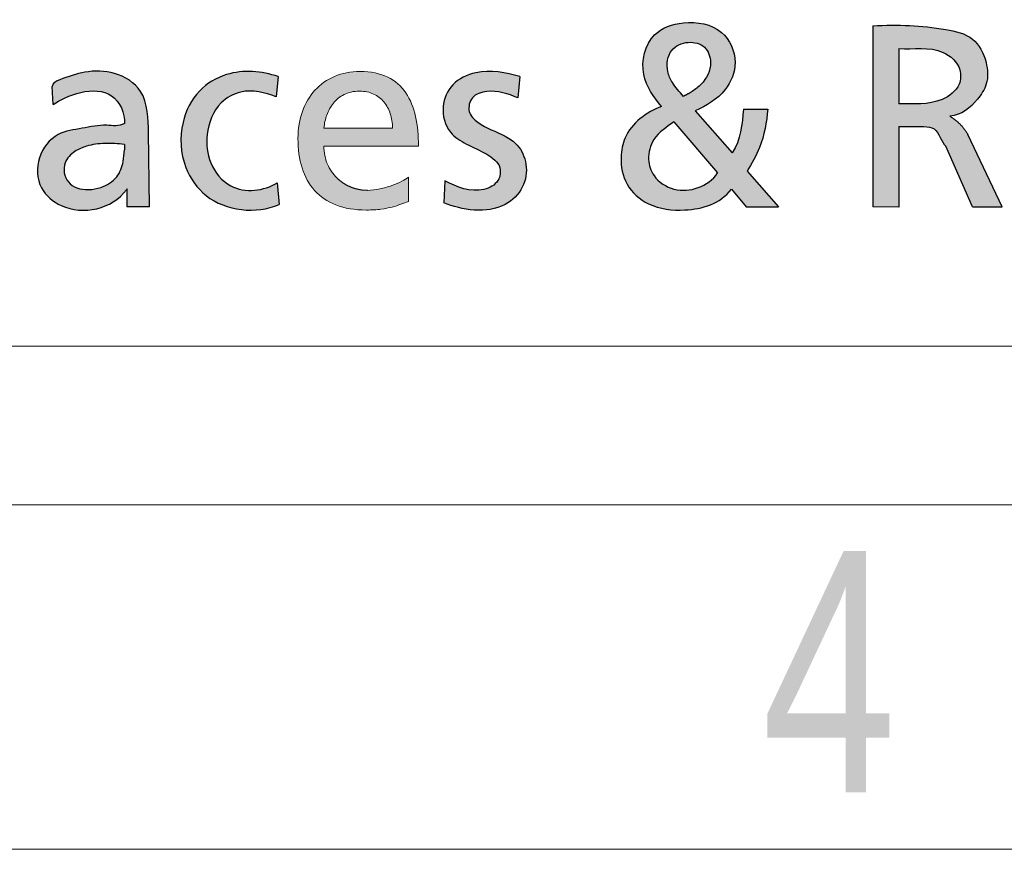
# Model space of a CAD drawing. Header units: millimetres. Extents: x 0 to 594, y 0 to 424.
# Tile 4 of 13: x 414 to 429, y 0 to 12. Entities that reach past the tile are written whole.
import ezdxf

# ---------------------------------------------------------------- set-up
doc = ezdxf.new("R2010")
doc.units = ezdxf.units.MM
doc.header["$LTSCALE"] = 0.25
doc.layers.add('FORMAT', color=7, linetype='Continuous')
doc.styles.add('SLDTEXTSTYLE3', font='TXT', dxfattribs={"width": 0.75})

# ---------------------------------------------------------------- blocks, each defined once
blk = doc.blocks.new('cajetin')
at = {"color": 7, "linetype": 'Continuous', "lineweight": 18}
for p, q in [((853.5, 7.5), (7.5, 7.5)), ((861, 0), (0, 0))]:
    blk.add_line(p, q, dxfattribs=at)
at = {"color": 7, "linetype": 'Continuous', "lineweight": 0, "insert": (618.00729158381, 6.489063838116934), "char_height": 5.25, "attachment_point": 2, "style": 'SLDTEXTSTYLE3'}
blk.add_mtext('4', dxfattribs=at)
blk = doc.blocks.new('LOGO_sombreado')
at = {"linetype": 'Continuous'}
h = blk.add_hatch(color=7, dxfattribs=at)
edge = h.paths.add_edge_path(flags=0)
edge.add_spline(control_points=[(21.80518499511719, 2.542211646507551), (21.87715258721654, 2.650277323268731), (22.03221727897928, 2.933266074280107), (22.09147354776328, 3.253403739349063), (22.10612114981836, 3.44187780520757)], knot_values=[0, 0, 0, 0, 0.4065839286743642, 1, 1, 1, 1], weights=[1, 1, 1, 1, 1], degree=3, periodic=0)
edge.add_line((22.10612114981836, 3.441877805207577), (21.75261181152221, 3.442482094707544))
edge.add_spline(control_points=[(21.75261181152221, 3.442482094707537), (21.73771256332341, 3.223558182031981), (21.71383364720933, 2.995582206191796), (21.590480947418, 2.80556099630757)], knot_values=[0, 0, 0, 0, 1, 1, 1, 1], weights=[1, 1, 1, 1], degree=3, periodic=0)
edge.add_line((21.59048094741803, 2.80556099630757), (21.05568476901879, 3.41589335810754))
edge.add_spline(control_points=[(21.05568476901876, 3.41589335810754), (21.21405843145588, 3.49108382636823), (21.50401468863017, 3.656432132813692), (21.6971531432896, 4.135566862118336), (21.46527757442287, 4.649830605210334), (20.91634414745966, 4.739435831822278), (20.3687136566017, 4.557154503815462), (20.21852997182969, 3.932741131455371), (20.45354487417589, 3.615640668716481), (20.56548515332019, 3.480068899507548)], knot_values=[0, 0, 0, 0, 0.1490557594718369, 0.2667255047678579, 0.3997881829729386, 0.5586868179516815, 0.6849578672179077, 0.8509330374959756, 1, 1, 1, 1], weights=[1, 1, 1, 1, 1, 1, 1, 1, 1, 1], degree=3, periodic=0)
edge.add_spline(control_points=[(20.56548515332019, 3.480068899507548), (20.35092752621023, 3.401936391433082), (20.04367555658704, 3.175232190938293), (19.95698732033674, 2.707680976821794), (20.02666153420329, 2.324769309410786), (20.3941320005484, 2.005132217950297), (20.98353484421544, 1.941171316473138), (21.41004107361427, 2.065528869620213), (21.5785764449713, 2.278258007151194)], knot_values=[0, 0, 0, 0, 0.2281589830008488, 0.3202652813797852, 0.4488884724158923, 0.5851883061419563, 0.7570426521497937, 1, 1, 1, 1], weights=[1, 1, 1, 1, 1, 1, 1, 1, 1], degree=3, periodic=0)
edge.add_line((21.57857644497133, 2.278258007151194), (21.79382435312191, 2.02264356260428))
edge.add_line((21.79382435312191, 2.02264356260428), (22.26408241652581, 2.02264356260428))
edge.add_line((22.26408241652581, 2.02264356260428), (21.80518499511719, 2.542211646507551))
edge = h.paths.add_edge_path(flags=0)
edge.add_spline(control_points=[(21.37910049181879, 2.515622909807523), (21.24077429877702, 2.319796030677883), (20.84880579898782, 2.17311589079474), (20.44699734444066, 2.429463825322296), (20.35015849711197, 2.72723700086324), (20.43540659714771, 3.053012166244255), (20.64409038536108, 3.183991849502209), (20.74640941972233, 3.257569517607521)], knot_values=[0, 0, 0, 0, 0.3539609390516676, 0.5292754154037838, 0.6541513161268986, 0.8034518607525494, 1, 1, 1, 1], weights=[1, 1, 1, 1, 1, 1, 1, 1], degree=3, periodic=0)
edge.add_line((20.74640941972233, 3.257569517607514), (21.37910049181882, 2.515622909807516))
edge = h.paths.add_edge_path(flags=0)
edge.add_spline(control_points=[(20.88225369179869, 3.627273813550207), (20.82466989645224, 3.691802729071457), (20.7286787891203, 3.799371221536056), (20.6263960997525, 4.02575127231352), (20.66276279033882, 4.316230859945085), (20.94328487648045, 4.440864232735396), (21.21540433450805, 4.373629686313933), (21.3184032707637, 4.078570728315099), (21.19461075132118, 3.829591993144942), (21.055464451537, 3.73118651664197), (21.0107256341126, 3.699546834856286)], knot_values=[0, 0, 0, 0, 0.1287241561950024, 0.2145807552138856, 0.3703793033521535, 0.5029583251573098, 0.6266524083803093, 0.7444102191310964, 0.9178218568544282, 1, 1, 1, 1], weights=[1, 1, 1, 1, 1, 1, 1, 1, 1, 1, 1], degree=3, periodic=0)
edge.add_spline(control_points=[(21.0107256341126, 3.699546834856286), (20.94895017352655, 3.659036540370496), (20.88225369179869, 3.627273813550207)], knot_values=[0, 0, 0, 1, 1, 1], weights=[1, 1, 1], degree=2, periodic=0)
h = blk.add_hatch(color=7, dxfattribs=at)
edge = h.paths.add_edge_path(flags=0)
edge.add_line((24.00897634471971, 3.188218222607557), (24.36846879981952, 3.188218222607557))
edge.add_spline(control_points=[(24.36846879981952, 3.188218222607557), (24.43417487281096, 3.188218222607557), (24.57204739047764, 3.167928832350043), (24.62737304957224, 2.966254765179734), (24.68709393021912, 2.902411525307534)], knot_values=[0, 0, 0, 0, 0.3333596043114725, 1, 1, 1, 1], weights=[1, 1, 1, 1, 1], degree=3, periodic=0)
edge.add_line((24.68709393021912, 2.902411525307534), (25.07516314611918, 2.022535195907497))
edge.add_line((25.07516314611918, 2.022535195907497), (25.50612394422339, 2.022535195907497))
edge.add_line((25.50612394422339, 2.022535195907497), (25.00818043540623, 3.071690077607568))
edge.add_spline(control_points=[(25.00818043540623, 3.071690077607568), (24.91213326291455, 3.240049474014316), (24.74730285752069, 3.338875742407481)], knot_values=[0, 0, 0, 1, 1, 1], weights=[1, 1, 1], degree=2, periodic=0)
edge.add_spline(control_points=[(24.74730285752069, 3.338875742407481), (24.9167825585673, 3.354488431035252), (25.11052005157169, 3.514372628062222), (25.31044044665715, 3.815909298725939), (25.28905342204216, 4.15031328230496), (25.10735416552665, 4.51311518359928), (24.45667683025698, 4.652657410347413), (23.9979732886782, 4.671965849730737), (23.63131109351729, 4.650785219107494)], knot_values=[0, 0, 0, 0, 0.1644101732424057, 0.2524804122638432, 0.3603426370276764, 0.4947050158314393, 0.6362272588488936, 1, 1, 1, 1], weights=[1, 1, 1, 1, 1, 1, 1, 1, 1], degree=3, periodic=0)
edge.add_line((23.63131109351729, 4.650785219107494), (23.63131109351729, 2.023209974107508))
edge.add_line((23.63131109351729, 2.023209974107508), (24.00897634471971, 2.020548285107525))
edge.add_line((24.00897634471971, 2.020548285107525), (24.00897634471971, 3.188218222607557))
edge = h.paths.add_edge_path(flags=0)
edge.add_line((24.00864978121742, 3.518649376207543), (24.00864978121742, 4.319927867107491))
edge.add_spline(control_points=[(24.00864978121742, 4.319927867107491), (24.21515060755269, 4.303056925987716), (24.57492757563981, 4.384192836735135), (24.916849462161, 4.071875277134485), (24.90140032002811, 3.747590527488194), (24.54786482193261, 3.486641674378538), (24.21699973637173, 3.518563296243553), (24.00864978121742, 3.518649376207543)], knot_values=[0, 0, 0, 0, 0.2978892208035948, 0.45942292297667, 0.5557703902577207, 0.7086388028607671, 1, 1, 1, 1], weights=[1, 1, 1, 1, 1, 1, 1, 1], degree=3, periodic=0)
h = blk.add_hatch(color=7, dxfattribs=at)
edge = h.paths.add_edge_path(flags=0)
edge.add_spline(control_points=[(12.77564944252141, 3.231934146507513), (12.69718153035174, 3.183493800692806), (12.48370698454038, 3.231804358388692), (12.16704722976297, 3.156482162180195), (11.7728446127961, 3.111173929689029), (11.4904483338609, 2.75180076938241), (11.51353442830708, 2.287484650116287), (12.02339963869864, 1.859573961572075), (12.59702092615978, 1.990194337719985), (12.80712765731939, 2.270435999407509)], knot_values=[0, 0, 0, 0, 0.079965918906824, 0.1900571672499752, 0.3000940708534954, 0.4325108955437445, 0.5666885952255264, 0.6846218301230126, 1, 1, 1, 1], weights=[1, 1, 1, 1, 1, 1, 1, 1, 1, 1], degree=3, periodic=0)
edge.add_spline(control_points=[(12.80712765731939, 2.270435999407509), (12.8171095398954, 2.296335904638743), (12.81405732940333, 2.270435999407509)], knot_values=[0, 0, 0, 1, 1, 1], weights=[1, 1, 1], degree=2, periodic=0)
edge.add_line((12.81405732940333, 2.270435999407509), (12.81405732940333, 2.022763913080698))
edge.add_line((12.81405732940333, 2.022763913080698), (13.13916279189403, 2.022763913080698))
edge.add_line((13.13916279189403, 2.022763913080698), (13.12822642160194, 3.105651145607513))
edge.add_spline(control_points=[(13.12822642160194, 3.105651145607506), (13.12038008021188, 3.292352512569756), (13.11922060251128, 3.70596754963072), (12.65005670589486, 4.000141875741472), (12.21447262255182, 4.001685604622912), (11.91126308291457, 3.897532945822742), (11.74254173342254, 3.828060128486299), (11.72742417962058, 3.770141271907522)], knot_values=[0, 0, 0, 0, 0.3004446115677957, 0.5251352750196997, 0.7372886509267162, 0.9254873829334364, 1, 1, 1, 1], weights=[1, 1, 1, 1, 1, 1, 1, 1], degree=3, periodic=0)
edge.add_line((11.72742417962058, 3.770141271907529), (11.74388622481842, 3.506657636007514))
edge.add_spline(control_points=[(11.74388622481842, 3.506657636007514), (11.92700238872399, 3.642857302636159), (12.5672713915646, 3.881460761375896), (12.78945059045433, 3.3805849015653), (12.77564944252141, 3.231934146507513)], knot_values=[0, 0, 0, 0, 0.6589957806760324, 1, 1, 1, 1], weights=[1, 1, 1, 1, 1], degree=3, periodic=0)
edge = h.paths.add_edge_path(flags=0)
edge.add_spline(control_points=[(12.7757284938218, 2.8486667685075), (12.77181397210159, 2.793474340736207), (12.76222333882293, 2.65825211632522), (12.68205654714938, 2.430498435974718), (12.41939724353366, 2.275258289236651), (12.14206509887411, 2.254794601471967), (11.91301625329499, 2.398157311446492), (11.86966112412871, 2.661637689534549), (12.0440787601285, 2.834034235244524), (12.25224886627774, 2.920587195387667), (12.49883760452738, 2.952941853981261), (12.68250580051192, 2.938134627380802), (12.7757284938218, 2.930619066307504)], knot_values=[0, 0, 0, 0, 0.06890377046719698, 0.1688152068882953, 0.2838615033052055, 0.4272197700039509, 0.4889171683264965, 0.6053794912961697, 0.6959615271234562, 0.7715446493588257, 0.8840451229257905, 1, 1, 1, 1], weights=[1, 1, 1, 1, 1, 1, 1, 1, 1, 1, 1, 1, 1], degree=3, periodic=0)
edge.add_line((12.7757284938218, 2.930619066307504), (12.7757284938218, 2.8486667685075))
h = blk.add_hatch(color=7, dxfattribs=at)
edge = h.paths.add_edge_path(flags=0)
edge.add_arc((16.30196241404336, 2.904385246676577), 0.6409930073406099, 248.03441069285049, 270.0502968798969, ccw=False)
edge.add_spline(control_points=[(16.06219918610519, 2.309922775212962), (15.9868891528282, 2.340333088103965), (15.91875832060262, 2.384543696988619), (15.86030607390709, 2.440932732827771)], knot_values=[23.38426970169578, 23.38426970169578, 23.38426970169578, 23.38426970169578, 23.7679247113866, 23.7679247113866, 23.7679247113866, 23.7679247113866], weights=[1, 0.9877716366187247, 0.9877716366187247, 1], degree=3, periodic=0)
edge.add_arc((16.29055579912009, 2.885258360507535), 0.6184982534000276, 203.0223573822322, 225.9220705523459, ccw=False)
edge.add_spline(control_points=[(15.72131949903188, 2.643369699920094), (15.68820443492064, 2.721202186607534), (15.66959231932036, 2.808945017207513), (15.66959231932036, 2.904060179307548)], knot_values=[0, 0, 0, 0, 1, 1, 1, 1], weights=[1, 1, 1, 1], degree=3, periodic=0)
edge.add_line((15.66959231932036, 2.904060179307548), (17.04090640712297, 2.904060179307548))
edge.add_spline(control_points=[(17.04090640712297, 2.904060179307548), (17.04090640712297, 3.05839570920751), (17.02791418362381, 3.203425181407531), (16.99848528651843, 3.333951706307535)], knot_values=[2, 2, 2, 2, 3, 3, 3, 3], weights=[1, 1, 1, 1], degree=3, periodic=0)
edge.add_spline(control_points=[(16.99848528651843, 3.333951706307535), (16.96905638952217, 3.464478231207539), (16.92313039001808, 3.58074352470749), (16.85714198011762, 3.677550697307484)], knot_values=[3, 3, 3, 3, 4, 4, 4, 4], weights=[1, 1, 1, 1], degree=3, periodic=0)
edge.add_spline(control_points=[(16.85714198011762, 3.677550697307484), (16.79121399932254, 3.774478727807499), (16.70528403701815, 3.852069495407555), (16.59578678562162, 3.905488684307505)], knot_values=[4, 4, 4, 4, 5, 5, 5, 5], weights=[1, 1, 1, 1], degree=3, periodic=0)
edge.add_spline(control_points=[(16.59578678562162, 3.905488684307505), (16.48634996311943, 3.958907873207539), (16.35328542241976, 3.988034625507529), (16.19326957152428, 3.988034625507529), (16.05772744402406, 3.988034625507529), (15.93372724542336, 3.962896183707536), (15.82398827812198, 3.916245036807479)], knot_values=[5, 5, 5, 5, 6, 6, 6, 7, 7, 7, 7], weights=[1, 1, 1, 1, 1, 1, 1], degree=3, periodic=0)
edge.add_spline(control_points=[(15.82398827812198, 3.916245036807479), (15.71418888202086, 3.8697147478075), (15.61871114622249, 3.801671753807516), (15.54009308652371, 3.715741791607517)], knot_values=[7, 7, 7, 7, 8, 8, 8, 8], weights=[1, 1, 1, 1], degree=3, periodic=0)
edge.add_spline(control_points=[(15.54009308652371, 3.715741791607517), (15.46153545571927, 3.629932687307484), (15.39989793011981, 3.526357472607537), (15.35789981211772, 3.40864188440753)], knot_values=[8, 8, 8, 8, 9, 9, 9, 9], weights=[1, 1, 1, 1], degree=3, periodic=0)
edge.add_spline(control_points=[(15.35789981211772, 3.40864188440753), (15.31596212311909, 3.290926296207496), (15.2936034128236, 3.159191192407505), (15.2936034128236, 3.016941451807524), (15.2936034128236, 2.860430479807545), (15.31312196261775, 2.71733473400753), (15.35300506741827, 2.590554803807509)], knot_values=[9, 9, 9, 9, 10, 10, 10, 11, 11, 11, 11], weights=[1, 1, 1, 1, 1, 1, 1], degree=3, periodic=0)
edge.add_spline(control_points=[(15.35300506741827, 2.590554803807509), (15.39294860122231, 2.463774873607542), (15.45325669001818, 2.353310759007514), (15.53483576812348, 2.262425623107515)], knot_values=[11, 11, 11, 11, 12, 12, 12, 12], weights=[1, 1, 1, 1], degree=3, periodic=0)
edge.add_spline(control_points=[(15.53483576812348, 2.262425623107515), (15.61641484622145, 2.171540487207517), (15.71938577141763, 2.10035518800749), (15.8444736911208, 2.051770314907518)], knot_values=[12, 12, 12, 12, 13, 13, 13, 13], weights=[1, 1, 1, 1], degree=3, periodic=0)
edge.add_spline(control_points=[(15.8444736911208, 2.051770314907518), (15.96956161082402, 2.003185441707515), (16.11688738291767, 1.977321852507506), (16.28729701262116, 1.977321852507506), (16.36645893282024, 1.977321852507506), (16.43558964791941, 1.982035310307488), (16.49674374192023, 1.989770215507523)], knot_values=[13, 13, 13, 13, 14, 14, 14, 15, 15, 15, 15], weights=[1, 1, 1, 1, 1, 1, 1], degree=3, periodic=0)
edge.add_spline(control_points=[(16.49674374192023, 1.989770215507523), (16.55789783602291, 1.997625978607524), (16.61113573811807, 2.00850318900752), (16.65869331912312, 2.020951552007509)], knot_values=[15, 15, 15, 15, 16, 16, 16, 16], weights=[1, 1, 1, 1], degree=3, periodic=0)
edge.add_spline(control_points=[(16.65869331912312, 2.020951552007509), (16.70631132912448, 2.033399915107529), (16.74824901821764, 2.04729857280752), (16.78668182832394, 2.061318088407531)], knot_values=[16, 16, 16, 16, 17, 17, 17, 17], weights=[1, 1, 1, 1], degree=3, periodic=0)
edge.add_spline(control_points=[(16.78668182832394, 2.061318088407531), (16.82517506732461, 2.075095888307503), (16.86016342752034, 2.088994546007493), (16.89400363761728, 2.101201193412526)], knot_values=[17, 17, 17, 17, 18, 18, 18, 18], weights=[1, 1, 1, 1], degree=3, periodic=0)
edge.add_line((16.89400363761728, 2.101201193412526), (16.89400363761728, 2.455314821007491))
edge.add_spline(control_points=[(16.89400363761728, 2.455314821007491), (16.87237007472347, 2.437427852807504), (16.83919458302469, 2.41664029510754), (16.79792161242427, 2.395248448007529)], knot_values=[19.00002, 19.00002, 19.00002, 19.00002, 20.00002, 20.00002, 20.00002, 20.00002], weights=[1, 1, 1, 1], degree=3, periodic=0)
edge.add_spline(control_points=[(16.79792161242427, 2.395248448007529), (16.75664864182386, 2.373856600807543), (16.70727819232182, 2.352102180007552), (16.65337557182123, 2.332644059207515)], knot_values=[20.00002, 20.00002, 20.00002, 20.00002, 21.00002, 21.00002, 21.00002, 21.00002], weights=[1, 1, 1, 1], degree=3, periodic=0)
edge.add_spline(control_points=[(16.65337557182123, 2.332644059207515), (16.5994729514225, 2.313185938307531), (16.54091730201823, 2.295782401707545), (16.48127393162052, 2.2833340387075)], knot_values=[21.00002, 21.00002, 21.00002, 21.00002, 22.00002, 22.00002, 22.00002, 22.00002], weights=[1, 1, 1, 1], degree=3, periodic=0)
edge.add_spline(control_points=[(16.48127393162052, 2.2833340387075), (16.42163056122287, 2.270885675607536), (16.36089946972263, 2.263392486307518), (16.30252510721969, 2.263392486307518)], knot_values=[22.00002, 22.00002, 22.00002, 22.00002, 23.00002, 23.00002, 23.00002, 23.00002], weights=[1, 1, 1, 1], degree=3, periodic=0)
edge = h.paths.add_edge_path(flags=0)
edge.add_spline(control_points=[(15.66959231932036, 3.166926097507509), (15.67611864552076, 3.229167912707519), (15.69001730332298, 3.293826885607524), (15.71255730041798, 3.355706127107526)], knot_values=[8, 8, 8, 8, 9, 9, 9, 9], weights=[1, 1, 1, 1], degree=3, periodic=0)
edge.add_spline(control_points=[(15.71255730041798, 3.355706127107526), (15.73509729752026, 3.417585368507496), (15.76627863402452, 3.476684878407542), (15.80755160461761, 3.528049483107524)], knot_values=[9, 9, 9, 9, 10, 10, 10, 10], weights=[1, 1, 1, 1], degree=3, periodic=0)
edge.add_spline(control_points=[(15.80755160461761, 3.528049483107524), (15.84876414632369, 3.579414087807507), (15.9000078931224, 3.623043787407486), (15.96255185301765, 3.653741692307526)], knot_values=[0, 0, 0, 0, 1, 1, 1, 1], weights=[1, 1, 1, 1], degree=3, periodic=0)
edge.add_spline(control_points=[(15.96255185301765, 3.653741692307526), (16.02515624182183, 3.684560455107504), (16.09912127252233, 3.702447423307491), (16.18577638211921, 3.702447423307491), (16.26215857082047, 3.702447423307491), (16.3302015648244, 3.687340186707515), (16.38942193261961, 3.660147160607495)], knot_values=[1, 1, 1, 1, 2, 2, 2, 3, 3, 3, 3], weights=[1, 1, 1, 1, 1, 1, 1], degree=3, periodic=0)
edge.add_spline(control_points=[(16.38942193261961, 3.660147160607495), (16.44864230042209, 3.632954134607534), (16.49897961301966, 3.593554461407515), (16.53976915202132, 3.545090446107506)], knot_values=[3, 3, 3, 3, 4, 4, 4, 4], weights=[1, 1, 1, 1], degree=3, periodic=0)
edge.add_spline(control_points=[(16.53976915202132, 3.545090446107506), (16.58049826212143, 3.496505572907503), (16.61174002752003, 3.438735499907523), (16.63276930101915, 3.374801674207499)], knot_values=[4, 4, 4, 4, 5, 5, 5, 5], weights=[1, 1, 1, 1], degree=3, periodic=0)
edge.add_spline(control_points=[(16.63276930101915, 3.374801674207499), (16.65385900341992, 3.31074699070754), (16.66467578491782, 3.24052855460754), (16.66467578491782, 3.166926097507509)], knot_values=[5, 5, 5, 5, 6, 6, 6, 6], weights=[1, 1, 1, 1], degree=3, periodic=0)
edge.add_line((16.66467578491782, 3.166926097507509), (16.41588981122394, 3.166926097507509))
edge.add_line((16.41588981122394, 3.166926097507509), (15.66959231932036, 3.166926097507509))
h = blk.add_hatch(color=7, dxfattribs=at)
edge = h.paths.add_edge_path(flags=0)
edge.add_arc((16.30196241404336, 2.904385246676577), 0.6409930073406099, 248.03441069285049, 270.0502968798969, ccw=False)
edge.add_spline(control_points=[(16.06219918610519, 2.309922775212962), (15.9868891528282, 2.340333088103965), (15.91875832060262, 2.384543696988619), (15.86030607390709, 2.440932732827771)], knot_values=[23.38426970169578, 23.38426970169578, 23.38426970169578, 23.38426970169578, 23.7679247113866, 23.7679247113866, 23.7679247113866, 23.7679247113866], weights=[1, 0.9877716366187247, 0.9877716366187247, 1], degree=3, periodic=0)
edge.add_arc((16.29055579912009, 2.885258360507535), 0.6184982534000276, 203.0223573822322, 225.9220705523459, ccw=False)
edge.add_spline(control_points=[(15.72131949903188, 2.643369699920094), (15.68820443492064, 2.721202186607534), (15.66959231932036, 2.808945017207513), (15.66959231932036, 2.904060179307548)], knot_values=[0, 0, 0, 0, 1, 1, 1, 1], weights=[1, 1, 1, 1], degree=3, periodic=0)
edge.add_line((15.66959231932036, 2.904060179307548), (17.04090640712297, 2.904060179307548))
edge.add_spline(control_points=[(17.04090640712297, 2.904060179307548), (17.04090640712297, 3.05839570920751), (17.02791418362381, 3.203425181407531), (16.99848528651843, 3.333951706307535)], knot_values=[2, 2, 2, 2, 3, 3, 3, 3], weights=[1, 1, 1, 1], degree=3, periodic=0)
edge.add_spline(control_points=[(16.99848528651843, 3.333951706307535), (16.96905638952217, 3.464478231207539), (16.92313039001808, 3.58074352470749), (16.85714198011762, 3.677550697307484)], knot_values=[3, 3, 3, 3, 4, 4, 4, 4], weights=[1, 1, 1, 1], degree=3, periodic=0)
edge.add_spline(control_points=[(16.85714198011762, 3.677550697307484), (16.79121399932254, 3.774478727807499), (16.70528403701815, 3.852069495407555), (16.59578678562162, 3.905488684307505)], knot_values=[4, 4, 4, 4, 5, 5, 5, 5], weights=[1, 1, 1, 1], degree=3, periodic=0)
edge.add_spline(control_points=[(16.59578678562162, 3.905488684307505), (16.48634996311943, 3.958907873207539), (16.35328542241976, 3.988034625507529), (16.19326957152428, 3.988034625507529), (16.05772744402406, 3.988034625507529), (15.93372724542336, 3.962896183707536), (15.82398827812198, 3.916245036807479)], knot_values=[5, 5, 5, 5, 6, 6, 6, 7, 7, 7, 7], weights=[1, 1, 1, 1, 1, 1, 1], degree=3, periodic=0)
edge.add_spline(control_points=[(15.82398827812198, 3.916245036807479), (15.71418888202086, 3.8697147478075), (15.61871114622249, 3.801671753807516), (15.54009308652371, 3.715741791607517)], knot_values=[7, 7, 7, 7, 8, 8, 8, 8], weights=[1, 1, 1, 1], degree=3, periodic=0)
edge.add_spline(control_points=[(15.54009308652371, 3.715741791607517), (15.46153545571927, 3.629932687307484), (15.39989793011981, 3.526357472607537), (15.35789981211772, 3.40864188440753)], knot_values=[8, 8, 8, 8, 9, 9, 9, 9], weights=[1, 1, 1, 1], degree=3, periodic=0)
edge.add_spline(control_points=[(15.35789981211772, 3.40864188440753), (15.31596212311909, 3.290926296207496), (15.2936034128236, 3.159191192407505), (15.2936034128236, 3.016941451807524), (15.2936034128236, 2.860430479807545), (15.31312196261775, 2.71733473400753), (15.35300506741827, 2.590554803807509)], knot_values=[9, 9, 9, 9, 10, 10, 10, 11, 11, 11, 11], weights=[1, 1, 1, 1, 1, 1, 1], degree=3, periodic=0)
edge.add_spline(control_points=[(15.35300506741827, 2.590554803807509), (15.39294860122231, 2.463774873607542), (15.45325669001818, 2.353310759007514), (15.53483576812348, 2.262425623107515)], knot_values=[11, 11, 11, 11, 12, 12, 12, 12], weights=[1, 1, 1, 1], degree=3, periodic=0)
edge.add_spline(control_points=[(15.53483576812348, 2.262425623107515), (15.61641484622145, 2.171540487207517), (15.71938577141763, 2.10035518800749), (15.8444736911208, 2.051770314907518)], knot_values=[12, 12, 12, 12, 13, 13, 13, 13], weights=[1, 1, 1, 1], degree=3, periodic=0)
edge.add_spline(control_points=[(15.8444736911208, 2.051770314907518), (15.96956161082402, 2.003185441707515), (16.11688738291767, 1.977321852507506), (16.28729701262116, 1.977321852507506), (16.36645893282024, 1.977321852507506), (16.43558964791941, 1.982035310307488), (16.49674374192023, 1.989770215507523)], knot_values=[13, 13, 13, 13, 14, 14, 14, 15, 15, 15, 15], weights=[1, 1, 1, 1, 1, 1, 1], degree=3, periodic=0)
edge.add_spline(control_points=[(16.49674374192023, 1.989770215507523), (16.55789783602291, 1.997625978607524), (16.61113573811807, 2.00850318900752), (16.65869331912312, 2.020951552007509)], knot_values=[15, 15, 15, 15, 16, 16, 16, 16], weights=[1, 1, 1, 1], degree=3, periodic=0)
edge.add_spline(control_points=[(16.65869331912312, 2.020951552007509), (16.70631132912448, 2.033399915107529), (16.74824901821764, 2.04729857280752), (16.78668182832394, 2.061318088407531)], knot_values=[16, 16, 16, 16, 17, 17, 17, 17], weights=[1, 1, 1, 1], degree=3, periodic=0)
edge.add_spline(control_points=[(16.78668182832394, 2.061318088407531), (16.82517506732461, 2.075095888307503), (16.86016342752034, 2.088994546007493), (16.89400363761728, 2.101201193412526)], knot_values=[17, 17, 17, 17, 18, 18, 18, 18], weights=[1, 1, 1, 1], degree=3, periodic=0)
edge.add_line((16.89400363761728, 2.101201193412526), (16.89400363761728, 2.455314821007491))
edge.add_spline(control_points=[(16.89400363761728, 2.455314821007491), (16.87237007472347, 2.437427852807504), (16.83919458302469, 2.41664029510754), (16.79792161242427, 2.395248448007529)], knot_values=[19.00002, 19.00002, 19.00002, 19.00002, 20.00002, 20.00002, 20.00002, 20.00002], weights=[1, 1, 1, 1], degree=3, periodic=0)
edge.add_spline(control_points=[(16.79792161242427, 2.395248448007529), (16.75664864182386, 2.373856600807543), (16.70727819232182, 2.352102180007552), (16.65337557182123, 2.332644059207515)], knot_values=[20.00002, 20.00002, 20.00002, 20.00002, 21.00002, 21.00002, 21.00002, 21.00002], weights=[1, 1, 1, 1], degree=3, periodic=0)
edge.add_spline(control_points=[(16.65337557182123, 2.332644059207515), (16.5994729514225, 2.313185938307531), (16.54091730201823, 2.295782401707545), (16.48127393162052, 2.2833340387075)], knot_values=[21.00002, 21.00002, 21.00002, 21.00002, 22.00002, 22.00002, 22.00002, 22.00002], weights=[1, 1, 1, 1], degree=3, periodic=0)
edge.add_spline(control_points=[(16.48127393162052, 2.2833340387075), (16.42163056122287, 2.270885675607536), (16.36089946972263, 2.263392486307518), (16.30252510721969, 2.263392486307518)], knot_values=[22.00002, 22.00002, 22.00002, 22.00002, 23.00002, 23.00002, 23.00002, 23.00002], weights=[1, 1, 1, 1], degree=3, periodic=0)
edge = h.paths.add_edge_path(flags=0)
edge.add_spline(control_points=[(15.66959231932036, 3.166926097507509), (15.67611864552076, 3.229167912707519), (15.69001730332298, 3.293826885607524), (15.71255730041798, 3.355706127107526)], knot_values=[8, 8, 8, 8, 9, 9, 9, 9], weights=[1, 1, 1, 1], degree=3, periodic=0)
edge.add_spline(control_points=[(15.71255730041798, 3.355706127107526), (15.73509729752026, 3.417585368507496), (15.76627863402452, 3.476684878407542), (15.80755160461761, 3.528049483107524)], knot_values=[9, 9, 9, 9, 10, 10, 10, 10], weights=[1, 1, 1, 1], degree=3, periodic=0)
edge.add_spline(control_points=[(15.80755160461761, 3.528049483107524), (15.84876414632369, 3.579414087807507), (15.9000078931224, 3.623043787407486), (15.96255185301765, 3.653741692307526)], knot_values=[0, 0, 0, 0, 1, 1, 1, 1], weights=[1, 1, 1, 1], degree=3, periodic=0)
edge.add_spline(control_points=[(15.96255185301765, 3.653741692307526), (16.02515624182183, 3.684560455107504), (16.09912127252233, 3.702447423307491), (16.18577638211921, 3.702447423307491), (16.26215857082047, 3.702447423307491), (16.3302015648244, 3.687340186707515), (16.38942193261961, 3.660147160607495)], knot_values=[1, 1, 1, 1, 2, 2, 2, 3, 3, 3, 3], weights=[1, 1, 1, 1, 1, 1, 1], degree=3, periodic=0)
edge.add_spline(control_points=[(16.38942193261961, 3.660147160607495), (16.44864230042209, 3.632954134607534), (16.49897961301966, 3.593554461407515), (16.53976915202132, 3.545090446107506)], knot_values=[3, 3, 3, 3, 4, 4, 4, 4], weights=[1, 1, 1, 1], degree=3, periodic=0)
edge.add_spline(control_points=[(16.53976915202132, 3.545090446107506), (16.58049826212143, 3.496505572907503), (16.61174002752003, 3.438735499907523), (16.63276930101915, 3.374801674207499)], knot_values=[4, 4, 4, 4, 5, 5, 5, 5], weights=[1, 1, 1, 1], degree=3, periodic=0)
edge.add_spline(control_points=[(16.63276930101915, 3.374801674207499), (16.65385900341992, 3.31074699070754), (16.66467578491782, 3.24052855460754), (16.66467578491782, 3.166926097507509)], knot_values=[5, 5, 5, 5, 6, 6, 6, 6], weights=[1, 1, 1, 1], degree=3, periodic=0)
edge.add_line((16.66467578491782, 3.166926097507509), (16.41588981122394, 3.166926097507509))
edge.add_line((16.41588981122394, 3.166926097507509), (15.66959231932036, 3.166926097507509))
at = {"layer": 'FORMAT'}
h = blk.add_hatch(color=256, dxfattribs=at)
edge = h.paths.add_edge_path(flags=0)
edge.add_spline(control_points=[(14.99369455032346, 2.372406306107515), (14.80342185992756, 2.254375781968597), (14.34987523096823, 2.197414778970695), (13.99277567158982, 2.64196762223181), (13.944642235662, 3.102252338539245), (14.10101038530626, 3.522035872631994), (14.51883264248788, 3.756115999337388), (14.81805017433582, 3.681829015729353), (14.97514286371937, 3.6195389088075)], knot_values=[0, 0, 0, 0, 0.2397356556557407, 0.3927620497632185, 0.535376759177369, 0.7077411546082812, 0.8207777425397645, 1, 1, 1, 1], weights=[1, 1, 1, 1, 1, 1, 1, 1, 1], degree=3, periodic=0)
edge.add_line((14.9751428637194, 3.619538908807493), (15.00505519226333, 3.913344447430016))
edge.add_spline(control_points=[(15.00505519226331, 3.913344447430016), (14.76920025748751, 3.993950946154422), (14.33818000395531, 4.031805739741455), (13.81780714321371, 3.723664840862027), (13.56464290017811, 3.213677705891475), (13.59786689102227, 2.624369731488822), (14.05193056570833, 1.976556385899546), (14.68677269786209, 1.916141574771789), (15.02028328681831, 2.056362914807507)], knot_values=[0, 0, 0, 0, 0.1894416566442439, 0.3044366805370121, 0.4334053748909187, 0.5981526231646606, 0.7235130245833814, 1, 1, 1, 1], weights=[1, 1, 1, 1, 1, 1, 1, 1, 1], degree=3, periodic=0)
edge.add_line((15.02028328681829, 2.056362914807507), (14.99369455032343, 2.372406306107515))
h = blk.add_hatch(color=256, dxfattribs=at)
edge = h.paths.add_edge_path(flags=0)
edge.add_spline(control_points=[(17.40638067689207, 2.082468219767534), (17.67035797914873, 1.976452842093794), (18.16780218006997, 1.890030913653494), (18.58006166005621, 2.287243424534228), (18.63296039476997, 2.635792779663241), (18.51031553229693, 2.915258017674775), (18.23674949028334, 3.100513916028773), (17.95927731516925, 3.176307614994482), (17.74357760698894, 3.395620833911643), (17.80069950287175, 3.642227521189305), (18.1185738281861, 3.739478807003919), (18.34080093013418, 3.665491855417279), (18.48280150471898, 3.604552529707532)], knot_values=[0, 0, 0, 0, 0.2486171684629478, 0.3448877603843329, 0.4372737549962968, 0.5201900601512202, 0.5798426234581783, 0.701278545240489, 0.7559945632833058, 0.8108630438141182, 0.8735819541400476, 1, 1, 1, 1], weights=[1, 1, 1, 1, 1, 1, 1, 1, 1, 1, 1, 1, 1], degree=3, periodic=0)
edge.add_line((18.48280150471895, 3.604552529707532), (18.51271383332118, 3.913344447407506))
edge.add_spline(control_points=[(18.5127138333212, 3.913344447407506), (18.30798539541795, 3.97594575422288), (17.95824568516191, 4.037934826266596), (17.51325863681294, 3.834107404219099), (17.35512574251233, 3.470061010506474), (17.45001637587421, 3.102179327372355), (17.74979883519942, 2.919686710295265), (18.01160769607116, 2.811354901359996), (18.25300544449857, 2.63598903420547), (18.21179162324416, 2.369168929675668), (17.87657680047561, 2.19652374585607), (17.59254255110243, 2.311508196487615), (17.42493236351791, 2.398874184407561)], knot_values=[0, 0, 0, 0, 0.1768908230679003, 0.2801083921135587, 0.3736800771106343, 0.4799749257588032, 0.5584819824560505, 0.6484723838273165, 0.7229918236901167, 0.7734622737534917, 0.8394931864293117, 1, 1, 1, 1], weights=[1, 1, 1, 1, 1, 1, 1, 1, 1, 1, 1, 1, 1], degree=3, periodic=0)
edge.add_line((17.42493236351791, 2.398874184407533), (17.40638067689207, 2.082468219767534))
at = {"color": 7, "linetype": 'Continuous', "lineweight": 18}
for p, q in [((16.66467578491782, 3.166926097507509), (16.41588981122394, 3.166926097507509)), ((0, 1.387778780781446e-14), (72.50000000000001, 1.387778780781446e-14))]:
    blk.add_line(p, q, dxfattribs=at)
blk.add_arc((16.29055579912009, 2.885258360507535), 0.618498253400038, 203.022357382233, 225.9220705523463, dxfattribs=at)
at = {"color": 8, "linetype": 'Continuous', "lineweight": 0}
for points in [[(15.82398827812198, 3.916245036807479), (15.71418888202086, 3.8697147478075), (15.61871114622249, 3.801671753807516), (15.54009308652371, 3.715741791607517)], [(16.85714198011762, 3.677550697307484), (16.79121399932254, 3.774478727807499), (16.70528403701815, 3.852069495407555), (16.59578678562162, 3.905488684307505)], [(15.54009308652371, 3.715741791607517), (15.46153545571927, 3.629932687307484), (15.39989793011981, 3.526357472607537), (15.35789981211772, 3.40864188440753)], [(15.80755160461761, 3.528049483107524), (15.84876414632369, 3.579414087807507), (15.9000078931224, 3.623043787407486), (15.96255185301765, 3.653741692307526)], [(16.38942193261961, 3.660147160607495), (16.44864230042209, 3.632954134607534), (16.49897961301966, 3.593554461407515), (16.53976915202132, 3.545090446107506)], [(16.99848528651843, 3.333951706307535), (16.96905638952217, 3.464478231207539), (16.92313039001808, 3.58074352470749), (16.85714198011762, 3.677550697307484)], [(15.71255730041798, 3.355706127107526), (15.73509729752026, 3.417585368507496), (15.76627863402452, 3.476684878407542), (15.80755160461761, 3.528049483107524)], [(16.53976915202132, 3.545090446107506), (16.58049826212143, 3.496505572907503), (16.61174002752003, 3.438735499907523), (16.63276930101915, 3.374801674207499)], [(15.66959231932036, 3.166926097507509), (15.67611864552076, 3.229167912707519), (15.69001730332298, 3.293826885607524), (15.71255730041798, 3.355706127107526)], [(16.63276930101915, 3.374801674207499), (16.65385900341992, 3.31074699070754), (16.66467578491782, 3.24052855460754), (16.66467578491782, 3.166926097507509)], [(17.04090640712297, 2.904060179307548), (17.04090640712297, 3.05839570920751), (17.02791418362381, 3.203425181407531), (16.99848528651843, 3.333951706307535)], [(16.41588981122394, 3.166926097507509), (16.16712398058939, 3.166926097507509), (15.9183581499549, 3.166926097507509), (15.66959231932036, 3.166926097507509)], [(15.72131949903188, 2.643369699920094), (15.68820443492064, 2.721202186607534), (15.66959231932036, 2.808945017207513), (15.66959231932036, 2.904060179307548)], [(15.66959231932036, 2.904060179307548), (16.12669701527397, 2.904060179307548), (16.5838017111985, 2.904060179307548), (17.04090640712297, 2.904060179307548)], [(15.35300506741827, 2.590554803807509), (15.39294860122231, 2.463774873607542), (15.45325669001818, 2.353310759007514), (15.53483576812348, 2.262425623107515)], [(16.89400363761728, 2.455314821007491), (16.87237007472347, 2.437427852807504), (16.83919458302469, 2.41664029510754), (16.79792161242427, 2.395248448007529)], [(16.89400363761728, 2.101201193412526), (16.89400363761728, 2.219239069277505), (16.89400363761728, 2.337276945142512), (16.89400363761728, 2.455314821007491)], [(16.65337557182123, 2.332644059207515), (16.5994729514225, 2.313185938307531), (16.54091730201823, 2.295782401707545), (16.48127393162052, 2.2833340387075)], [(16.79792161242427, 2.395248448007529), (16.75664864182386, 2.373856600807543), (16.70727819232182, 2.352102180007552), (16.65337557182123, 2.332644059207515)], [(15.53483576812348, 2.262425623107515), (15.61641484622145, 2.171540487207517), (15.71938577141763, 2.10035518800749), (15.8444736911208, 2.051770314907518)], [(16.48127393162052, 2.2833340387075), (16.42163056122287, 2.270885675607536), (16.36089946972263, 2.263392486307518), (16.30252510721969, 2.263392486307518)], [(16.49674374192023, 1.989770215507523), (16.55789783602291, 1.997625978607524), (16.61113573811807, 2.00850318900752), (16.65869331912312, 2.020951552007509)], [(16.65869331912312, 2.020951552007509), (16.70631132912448, 2.033399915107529), (16.74824901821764, 2.04729857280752), (16.78668182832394, 2.061318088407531)], [(16.78668182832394, 2.061318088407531), (16.82517506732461, 2.075095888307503), (16.86016342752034, 2.088994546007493), (16.89400363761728, 2.101201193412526)]]:
    blk.add_open_spline(points, degree=3, dxfattribs=at)
for points, knots in [([(16.59578678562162, 3.905488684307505), (16.48634996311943, 3.958907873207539), (16.35328542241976, 3.988034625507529), (16.19326957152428, 3.988034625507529), (16.05772744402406, 3.988034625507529), (15.93372724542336, 3.962896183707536), (15.82398827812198, 3.916245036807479)], [5, 5, 5, 5, 6, 6, 6, 7, 7, 7, 7]), ([(15.96255185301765, 3.653741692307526), (16.02515624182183, 3.684560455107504), (16.09912127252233, 3.702447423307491), (16.18577638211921, 3.702447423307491), (16.26215857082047, 3.702447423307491), (16.3302015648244, 3.687340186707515), (16.38942193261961, 3.660147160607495)], [1, 1, 1, 1, 2, 2, 2, 3, 3, 3, 3]), ([(15.35789981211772, 3.40864188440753), (15.31596212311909, 3.290926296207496), (15.2936034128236, 3.159191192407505), (15.2936034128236, 3.016941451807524), (15.2936034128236, 2.860430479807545), (15.31312196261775, 2.71733473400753), (15.35300506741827, 2.590554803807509)], [9, 9, 9, 9, 10, 10, 10, 11, 11, 11, 11]), ([(15.8444736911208, 2.051770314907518), (15.96956161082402, 2.003185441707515), (16.11688738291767, 1.977321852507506), (16.28729701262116, 1.977321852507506), (16.36645893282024, 1.977321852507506), (16.43558964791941, 1.982035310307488), (16.49674374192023, 1.989770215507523)], [13, 13, 13, 13, 14, 14, 14, 15, 15, 15, 15])]:
    blk.add_open_spline(points, degree=3, knots=knots, dxfattribs=at)
for points, weights in [([(16.06219918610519, 2.309922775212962), (15.9868891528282, 2.340333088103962), (15.91875832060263, 2.384543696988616), (15.86030607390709, 2.440932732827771)], [1, 0.9877716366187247, 0.9877716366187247, 1]), ([(16.30252510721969, 2.263392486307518), (16.21991552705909, 2.263319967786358), (16.13881205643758, 2.279022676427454), (16.06219918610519, 2.309922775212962)], [1, 0.9877338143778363, 0.9877338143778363, 1])]:
    blk.add_rational_spline(points, weights, degree=3, dxfattribs=at)
at = {"color": 7, "linetype": 'Continuous', "lineweight": 0}
blk.add_open_spline([(12.80712765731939, 2.270435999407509), (12.81710953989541, 2.296335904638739), (12.81405732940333, 2.270435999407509)], degree=2, dxfattribs=at)
at = {"layer": 'FORMAT', "color": 7}
for p, q in [((23.63131109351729, 4.650785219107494), (23.63131109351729, 2.023209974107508)), ((24.00864978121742, 4.319927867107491), (24.00864978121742, 3.518649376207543)), ((15.00505519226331, 3.913344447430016), (14.97514286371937, 3.6195389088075)), ((18.5127138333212, 3.913344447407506), (18.48280150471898, 3.604552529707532)), ((11.74388622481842, 3.506657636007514), (11.72742417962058, 3.770141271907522)), ((21.75261181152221, 3.442482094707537), (22.10612114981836, 3.44187780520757)), ((21.05568476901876, 3.41589335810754), (21.590480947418, 2.80556099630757)), ((20.74640941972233, 3.257569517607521), (21.37910049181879, 2.515622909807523)), ((24.00897634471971, 3.188218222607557), (24.00897634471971, 2.020548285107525)), ((24.00897634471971, 3.188218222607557), (24.36846879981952, 3.188218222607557)), ((13.13916279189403, 2.022763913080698), (13.12822642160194, 3.105651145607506)), ((25.50612394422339, 2.022535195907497), (25.00818043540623, 3.071690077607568)), ((12.7757284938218, 2.930619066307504), (12.7757284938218, 2.8486667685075)), ((25.07516314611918, 2.022535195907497), (24.68709393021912, 2.902411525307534)), ((21.80518499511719, 2.542211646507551), (22.26408241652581, 2.02264356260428)), ((14.99369455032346, 2.372406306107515), (15.02028328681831, 2.056362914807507)), ((17.42493236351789, 2.398874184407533), (17.40638067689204, 2.082468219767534)), ((12.81405732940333, 2.270435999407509), (12.81405732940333, 2.022763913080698)), ((21.5785764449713, 2.278258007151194), (21.79382435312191, 2.02264356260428)), ((13.13916279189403, 2.022763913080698), (12.81405732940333, 2.022763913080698)), ((21.79382435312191, 2.02264356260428), (22.26408241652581, 2.02264356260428)), ((24.00897634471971, 2.020548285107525), (23.63131109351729, 2.023209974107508)), ((25.07516314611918, 2.022535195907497), (25.50612394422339, 2.022535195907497))]:
    blk.add_line(p, q, dxfattribs=at)
for points, knots in [([(20.56548515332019, 3.480068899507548), (20.45354487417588, 3.61564066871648), (20.21852997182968, 3.932741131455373), (20.3687136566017, 4.557154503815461), (20.91634414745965, 4.739435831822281), (21.46527757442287, 4.649830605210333), (21.69715314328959, 4.135566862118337), (21.50401468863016, 3.65643213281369), (21.21405843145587, 3.491083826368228), (21.05568476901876, 3.41589335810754)], [0, 0, 0, 0, 0.1490669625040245, 0.3150421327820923, 0.4413131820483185, 0.6002118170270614, 0.733274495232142, 0.8509442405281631, 1, 1, 1, 1]), ([(23.63131109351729, 4.650785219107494), (23.99797328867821, 4.671965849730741), (24.456676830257, 4.652657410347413), (25.10735416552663, 4.51311518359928), (25.28905342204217, 4.15031328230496), (25.31044044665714, 3.815909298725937), (25.11052005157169, 3.514372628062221), (24.91678255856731, 3.354488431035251), (24.74730285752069, 3.338875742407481)], [0, 0, 0, 0, 0.3637727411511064, 0.5052949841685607, 0.6396573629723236, 0.7475195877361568, 0.8355898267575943, 1, 1, 1, 1]), ([(20.88225369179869, 3.627273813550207), (20.82466989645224, 3.691802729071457), (20.7286787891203, 3.799371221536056), (20.6263960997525, 4.02575127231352), (20.66276279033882, 4.316230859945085), (20.94328487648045, 4.440864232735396), (21.21540433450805, 4.373629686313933), (21.3184032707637, 4.078570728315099), (21.19461075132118, 3.829591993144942), (21.055464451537, 3.73118651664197), (21.0107256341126, 3.699546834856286)], [0, 0, 0, 0, 0.1287241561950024, 0.2145807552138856, 0.3703793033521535, 0.5029583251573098, 0.6266524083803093, 0.7444102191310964, 0.9178218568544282, 1, 1, 1, 1]), ([(24.00864978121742, 4.319927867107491), (24.2151506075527, 4.303056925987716), (24.5749275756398, 4.384192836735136), (24.916849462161, 4.071875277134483), (24.9014003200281, 3.747590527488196), (24.54786482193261, 3.486641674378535), (24.21699973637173, 3.518563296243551), (24.00864978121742, 3.518649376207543)], [0, 0, 0, 0, 0.2978892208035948, 0.45942292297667, 0.5557703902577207, 0.7086388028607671, 1, 1, 1, 1]), ([(13.12822642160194, 3.105651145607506), (13.12038008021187, 3.292352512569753), (13.11922060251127, 3.70596754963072), (12.65005670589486, 4.000141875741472), (12.21447262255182, 4.00168560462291), (11.91126308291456, 3.897532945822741), (11.74254173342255, 3.828060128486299), (11.72742417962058, 3.770141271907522)], [0, 0, 0, 0, 0.3004446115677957, 0.5251352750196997, 0.7372886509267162, 0.9254873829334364, 1, 1, 1, 1]), ([(15.00505519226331, 3.913344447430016), (14.76920025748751, 3.993950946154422), (14.33818000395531, 4.031805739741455), (13.81780714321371, 3.723664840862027), (13.56464290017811, 3.213677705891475), (13.59786689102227, 2.624369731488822), (14.05193056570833, 1.976556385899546), (14.68677269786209, 1.916141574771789), (15.02028328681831, 2.056362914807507)], [0, 0, 0, 0, 0.1894416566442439, 0.3044366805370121, 0.4334053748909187, 0.5981526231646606, 0.7235130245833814, 1, 1, 1, 1]), ([(18.5127138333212, 3.913344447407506), (18.30798539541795, 3.97594575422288), (17.95824568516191, 4.037934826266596), (17.51325863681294, 3.834107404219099), (17.35512574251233, 3.470061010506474), (17.45001637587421, 3.102179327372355), (17.74979883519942, 2.919686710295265), (18.01160769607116, 2.811354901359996), (18.25300544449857, 2.63598903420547), (18.21179162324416, 2.369168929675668), (17.87657680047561, 2.19652374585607), (17.59254255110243, 2.311508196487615), (17.42493236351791, 2.398874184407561)], [0, 0, 0, 0, 0.1768908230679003, 0.2801083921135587, 0.3736800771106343, 0.4799749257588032, 0.5584819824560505, 0.6484723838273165, 0.7229918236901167, 0.7734622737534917, 0.8394931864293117, 1, 1, 1, 1]), ([(11.74388622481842, 3.506657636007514), (11.92700238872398, 3.642857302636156), (12.5672713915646, 3.881460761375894), (12.78945059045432, 3.3805849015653), (12.77564944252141, 3.231934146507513)], [0, 0, 0, 0, 0.6589957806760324, 1, 1, 1, 1]), ([(14.97514286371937, 3.6195389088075), (14.81805017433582, 3.681829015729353), (14.51883264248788, 3.756115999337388), (14.10101038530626, 3.522035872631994), (13.944642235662, 3.102252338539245), (13.99277567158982, 2.64196762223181), (14.34987523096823, 2.197414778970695), (14.80342185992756, 2.254375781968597), (14.99369455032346, 2.372406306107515)], [0, 0, 0, 0, 0.1792222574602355, 0.2922588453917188, 0.464623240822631, 0.6072379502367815, 0.7602643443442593, 1, 1, 1, 1]), ([(18.48280150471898, 3.604552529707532), (18.34080093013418, 3.665491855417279), (18.1185738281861, 3.739478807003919), (17.80069950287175, 3.642227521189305), (17.74357760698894, 3.395620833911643), (17.95927731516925, 3.176307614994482), (18.23674949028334, 3.100513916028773), (18.51031553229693, 2.915258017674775), (18.63296039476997, 2.635792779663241), (18.58006166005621, 2.287243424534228), (18.16780218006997, 1.890030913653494), (17.67035797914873, 1.976452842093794), (17.40638067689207, 2.082468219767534)], [0, 0, 0, 0, 0.1264180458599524, 0.1891369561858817, 0.2440054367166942, 0.298721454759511, 0.4201573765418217, 0.4798099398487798, 0.5627262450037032, 0.6551122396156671, 0.7513828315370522, 1, 1, 1, 1]), ([(20.56548515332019, 3.480068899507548), (20.35092752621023, 3.401936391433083), (20.04367555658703, 3.175232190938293), (19.95698732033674, 2.707680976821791), (20.02666153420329, 2.324769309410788), (20.39413200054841, 2.005132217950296), (20.98353484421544, 1.941171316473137), (21.41004107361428, 2.065528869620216), (21.5785764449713, 2.278258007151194)], [0, 0, 0, 0, 0.2281589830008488, 0.3202652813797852, 0.4488884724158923, 0.5851883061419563, 0.7570426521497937, 1, 1, 1, 1]), ([(22.10612114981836, 3.44187780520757), (22.09147354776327, 3.253403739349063), (22.03221727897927, 2.93326607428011), (21.87715258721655, 2.650277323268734), (21.80518499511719, 2.542211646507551)], [0, 0, 0, 0, 0.5934160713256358, 1, 1, 1, 1]), ([(12.77564944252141, 3.231934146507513), (12.69718153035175, 3.183493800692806), (12.48370698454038, 3.231804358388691), (12.16704722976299, 3.156482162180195), (11.77284461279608, 3.111173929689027), (11.49044833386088, 2.751800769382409), (11.51353442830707, 2.28748465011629), (12.02339963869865, 1.859573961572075), (12.59702092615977, 1.990194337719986), (12.80712765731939, 2.27043599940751)], [0, 0, 0, 0, 0.079965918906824, 0.1900571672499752, 0.3000940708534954, 0.4325108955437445, 0.5666885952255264, 0.6846218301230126, 1, 1, 1, 1]), ([(20.74640941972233, 3.257569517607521), (20.64409038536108, 3.183991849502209), (20.43540659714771, 3.053012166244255), (20.35015849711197, 2.72723700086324), (20.44699734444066, 2.429463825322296), (20.84880579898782, 2.17311589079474), (21.24077429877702, 2.319796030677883), (21.37910049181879, 2.515622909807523)], [0, 0, 0, 0, 0.1965481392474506, 0.3458486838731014, 0.4707245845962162, 0.6460390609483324, 1, 1, 1, 1]), ([(24.36846879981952, 3.188218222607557), (24.43417487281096, 3.188218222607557), (24.57204739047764, 3.167928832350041), (24.62737304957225, 2.966254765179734), (24.68709393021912, 2.902411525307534)], [0, 0, 0, 0, 0.3333596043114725, 1, 1, 1, 1]), ([(12.7757284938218, 2.930619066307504), (12.6825058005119, 2.938134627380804), (12.49883760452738, 2.952941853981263), (12.25224886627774, 2.920587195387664), (12.0440787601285, 2.834034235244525), (11.86966112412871, 2.661637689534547), (11.91301625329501, 2.398157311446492), (12.1420650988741, 2.254794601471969), (12.41939724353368, 2.275258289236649), (12.68205654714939, 2.430498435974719), (12.76222333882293, 2.658252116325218), (12.77181397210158, 2.793474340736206), (12.7757284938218, 2.8486667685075)], [0, 0, 0, 0, 0.1159548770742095, 0.2284553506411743, 0.3040384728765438, 0.3946205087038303, 0.5110828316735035, 0.572780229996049, 0.7161384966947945, 0.8311847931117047, 0.931096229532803, 1, 1, 1, 1])]:
    blk.add_open_spline(points, degree=3, knots=knots, dxfattribs=at)
for points, degree in [([(21.0107256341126, 3.699546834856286), (20.94895017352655, 3.659036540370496), (20.88225369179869, 3.627273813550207)], 2), ([(21.75261181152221, 3.442482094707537), (21.73771256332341, 3.22355818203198), (21.71383364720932, 2.995582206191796), (21.590480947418, 2.80556099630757)], 3), ([(24.74730285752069, 3.338875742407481), (24.91213326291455, 3.240049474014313), (25.00818043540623, 3.071690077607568)], 2)]:
    blk.add_open_spline(points, degree=degree, dxfattribs=at)

msp = doc.modelspace()

# ---------------------------------------------------------------- linework, layer by layer
at = {"color": 7, "linetype": 'Continuous', "lineweight": 18}
msp.add_line((402.5540069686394, 5.174216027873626), (588.8257839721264, 5.174216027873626), dxfattribs=at)

# ---------------------------------------------------------------- block references
at = {"xscale": 0.689895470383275, "yscale": 0.689895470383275, "zscale": 0.689895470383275}
msp.add_blockref('cajetin', (0, 0), dxfattribs=at)
at = {"color": 7, "linetype": 'Continuous', "xscale": 1.034843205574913, "yscale": 1.034843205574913, "zscale": 1.034843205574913}
msp.add_blockref('LOGO_sombreado', (402.5639676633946, 7.552248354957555), dxfattribs=at)

doc.saveas('drawing.dxf')
